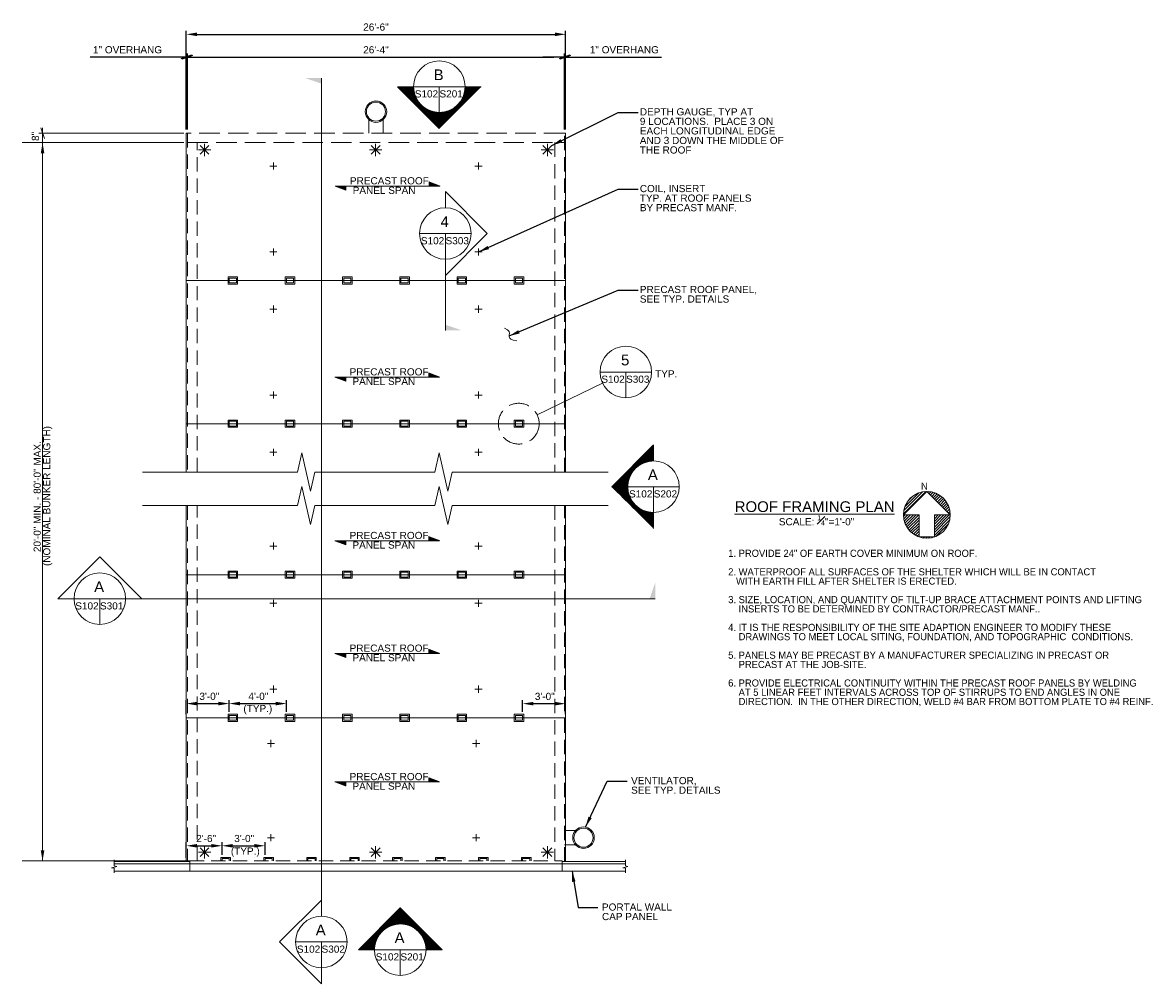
# Model space of a CAD drawing. Header units: inches. Extents: x -216 to 716, y -96 to 710.
import ezdxf
from ezdxf.enums import TextEntityAlignment as Align

# ---------------------------------------------------------------- set-up
doc = ezdxf.new("R2010")
doc.units = ezdxf.units.IN
doc.header["$LTSCALE"] = 48
doc.header["$MEASUREMENT"] = 0
doc.linetypes.add('DGN Style 3', pattern=[0.501567, 0.358262, -0.143305])
doc.linetypes.add('HIDDEN', pattern=[0.375, 0.25, -0.125])
for name, color, linetype, lineweight in [('G-ANNO-DIM', 1, 'Continuous', 0), ('G-ANNO-TEXT', 7, 'Continuous', 0), ('S-DECK-ROOF', 54, 'Continuous', 13), ('S-WALL-NONL', 58, 'Continuous', 0)]:
    doc.layers.add(name, color=color, linetype=linetype, lineweight=lineweight)
doc.styles.add("_1 4 1'-0", font='arial.ttf', dxfattribs={"height": 6})
doc.styles.add('Style-WORKING', font='WORKING.shx')
doc.dimstyles.new("1 4 1'-0", dxfattribs={"dimtxt": 6, "dimasz": 9, "dimexe": 3, "dimexo": 3, "dimgap": 3, "dimtad": 1, "dimdec": 0, "dimzin": 11, "dimdsep": 46, "dimlunit": 3, "dimtxsty": "_1 4 1'-0", "dimcen": 0.09, "dimadec": 4, "dimazin": 3, "dimtfac": 1, "dimtdec": 0, "dimtofl": 0, "dimtmove": 0, "dimatfit": 3, "dimfxl": 1, "dimfrac": 2, "dimtzin": 11, "dimarcsym": 0})

# ---------------------------------------------------------------- blocks, each defined once
blk = doc.blocks.new('*U1')
at = {"color": 0, "linetype": 'ByBlock', "lineweight": -2}
for p, q in [((141.8326, 118.1174), (141.9729, 118.2577)), ((141.8349, 118.1371), (141.9532, 118.2554)), ((141.8414, 118.161), (141.9293, 118.2489)), ((141.8623, 118.1993), (141.891, 118.228)), ((141.9853, 118.2527), (141.9901, 118.2575)), ((141.994, 118.244), (142.0057, 118.2556)), ((142.0027, 118.2353), (142.0198, 118.2524)), ((142.0114, 118.2266), (142.0329, 118.2481)), ((142.0201, 118.2179), (142.045, 118.2428)), ((142.0288, 118.2092), (142.0563, 118.2367)), ((142.0375, 118.2005), (142.0668, 118.2297)), ((142.0462, 118.1918), (142.0765, 118.2221)), ((142.0549, 118.1831), (142.0854, 118.2136)), ((142.0636, 118.1744), (142.0937, 118.2045)), ((142.0723, 118.1657), (142.1012, 118.1946)), ((142.081, 118.157), (142.108, 118.184)), ((142.0897, 118.1483), (142.1139, 118.1725)), ((142.0984, 118.1396), (142.119, 118.1602)), ((142.1071, 118.1309), (142.1231, 118.1469)), ((141.8328, 118.1002), (141.8429, 118.1102)), ((141.8347, 118.0846), (141.8603, 118.1102)), ((141.8379, 118.0705), (141.8777, 118.1102)), ((141.8422, 118.0574), (141.8951, 118.1102)), ((141.8475, 118.0453), (141.9125, 118.1102)), ((141.8536, 118.034), (141.9299, 118.1102)), ((141.8606, 118.0235), (141.9309, 118.0938)), ((141.8682, 118.0138), (141.9309, 118.0764)), ((142.0293, 118.1053), (142.0342, 118.1102)), ((142.0293, 118.0879), (142.0516, 118.1102)), ((142.0293, 118.0705), (142.069, 118.1102)), ((142.0293, 118.0531), (142.0864, 118.1102)), ((142.0293, 118.0357), (142.1038, 118.1102)), ((142.0293, 118.0183), (142.1212, 118.1102)), ((142.0293, 118.0009), (142.1273, 118.0989)), ((142.0293, 117.9835), (142.1242, 118.0784)), ((142.1158, 118.1222), (142.126, 118.1324)), ((142.1245, 118.1135), (142.1276, 118.1166)), ((141.8767, 118.0049), (141.9309, 118.059)), ((141.8858, 117.9966), (141.9309, 118.0416)), ((141.8957, 117.9891), (141.9309, 118.0242)), ((141.9063, 117.9823), (141.9309, 118.0068)), ((142.0374, 117.9742), (142.1161, 118.0529)), ((141.9178, 117.9764), (141.9309, 117.9894)), ((141.9301, 117.9713), (141.9309, 117.972)), ((141.9434, 117.9672), (141.9473, 117.971)), ((141.9579, 117.9643), (141.9647, 117.971)), ((141.9737, 117.9627), (141.982, 117.971)), ((141.9914, 117.963), (141.9994, 117.971)), ((142.0119, 117.9661), (142.0168, 117.971))]:
    blk.add_line(p, q, dxfattribs=at)
blk = doc.blocks.new('_Oblique_0.3')
at = {"color": 0, "linetype": 'ByBlock', "lineweight": -2}
for p, q in [((0, 0), (-1, 0)), ((0.5, 0.17), (-0.5, -0.17))]:
    blk.add_line(p, q, dxfattribs=at)
blk = doc.blocks.new('*D4')
at = {"layer": 'Defpoints', "color": 0, "lineweight": 0, "transparency": 16777216}
for p in [(238.6, 680.61), (-77.4, 616.86), (238.6, 616.86)]:
    blk.add_point(p, dxfattribs=at)
at = {"layer": 'G-ANNO-DIM', "color": 0, "lineweight": -2, "transparency": 16777216}
for p, q in [((-77.4, 619.86), (-77.4, 683.61)), ((-68.4, 680.61), (229.6, 680.61)), ((238.6, 619.86), (238.6, 683.61))]:
    blk.add_line(p, q, dxfattribs=at)
at = {"layer": 'G-ANNO-DIM', "color": 0, "lineweight": -2, "transparency": 16777216, "xscale": 9, "yscale": 9, "zscale": 9, "rotation": 180}
blk.add_blockref('_Oblique_0.3', (-77.4, 680.61), dxfattribs=at)
at = {"layer": 'G-ANNO-DIM', "color": 0, "lineweight": -2, "transparency": 16777216, "xscale": 9, "yscale": 9, "zscale": 9}
blk.add_blockref('_Oblique_0.3', (238.6, 680.61), dxfattribs=at)
at = {"layer": 'G-ANNO-DIM', "color": 0, "transparency": 16777216, "insert": (80.6, 686.67), "char_height": 6, "attachment_point": 5, "style": "_1 4 1'-0"}
blk.add_mtext('26\'-4"', dxfattribs=at)
blk = doc.blocks.new('*D6')
at = {"layer": 'Defpoints', "color": 0, "lineweight": 0, "transparency": 16777216}
for p in [(-78.4, 680.61), (-78.4, 616.86), (-77.4, 616.86)]:
    blk.add_point(p, dxfattribs=at)
at = {"layer": 'G-ANNO-DIM', "color": 0, "lineweight": -2, "transparency": 16777216}
for p, q in [((-87.4, 680.61), (-158.9, 680.61)), ((-78.4, 619.86), (-78.4, 683.61)), ((-77.4, 619.86), (-77.4, 683.61)), ((-68.4, 680.61), (-59.4, 680.61))]:
    blk.add_line(p, q, dxfattribs=at)
at = {"layer": 'G-ANNO-DIM', "color": 0, "lineweight": -2, "transparency": 16777216, "xscale": 9, "yscale": 9, "zscale": 9}
blk.add_blockref('_Oblique_0.3', (-78.4, 680.61), dxfattribs=at)
at = {"layer": 'G-ANNO-DIM', "color": 0, "lineweight": -2, "transparency": 16777216, "xscale": 9, "yscale": 9, "zscale": 9, "rotation": 180}
blk.add_blockref('_Oblique_0.3', (-77.4, 680.61), dxfattribs=at)
at = {"layer": 'G-ANNO-DIM', "color": 0, "transparency": 16777216, "insert": (-127.65, 686.71), "char_height": 6, "attachment_point": 5, "style": "_1 4 1'-0"}
blk.add_mtext('1" OVERHANG', dxfattribs=at)
blk = doc.blocks.new('*D8')
at = {"layer": 'Defpoints', "color": 0, "lineweight": 0, "transparency": 16777216}
for p in [(239.6, 680.61), (238.6, 616.86), (239.6, 616.86)]:
    blk.add_point(p, dxfattribs=at)
at = {"layer": 'G-ANNO-DIM', "color": 0, "lineweight": -2, "transparency": 16777216}
for p, q in [((229.6, 680.61), (220.6, 680.61)), ((238.6, 619.86), (238.6, 683.61)), ((239.6, 619.86), (239.6, 683.61)), ((248.6, 680.61), (320.1, 680.61))]:
    blk.add_line(p, q, dxfattribs=at)
at = {"layer": 'G-ANNO-DIM', "color": 0, "lineweight": -2, "transparency": 16777216, "xscale": 9, "yscale": 9, "zscale": 9}
blk.add_blockref('_Oblique_0.3', (238.6, 680.61), dxfattribs=at)
at = {"layer": 'G-ANNO-DIM', "color": 0, "lineweight": -2, "transparency": 16777216, "xscale": 9, "yscale": 9, "zscale": 9, "rotation": 180}
blk.add_blockref('_Oblique_0.3', (239.6, 680.61), dxfattribs=at)
at = {"layer": 'G-ANNO-DIM', "color": 0, "transparency": 16777216, "insert": (288.85, 686.71), "char_height": 6, "attachment_point": 5, "style": "_1 4 1'-0"}
blk.add_mtext('1" OVERHANG', dxfattribs=at)
blk = doc.blocks.new('*D10')
at = {"layer": 'Defpoints', "color": 0, "lineweight": 0, "transparency": 16777216}
for p in [(239.6, 699.66), (-78.4, 616.86), (239.6, 616.86)]:
    blk.add_point(p, dxfattribs=at)
at = {"layer": 'G-ANNO-DIM', "color": 0, "lineweight": -2, "transparency": 16777216}
for p, q in [((-78.4, 619.86), (-78.4, 702.66)), ((-69.4, 699.66), (230.6, 699.66)), ((239.6, 619.86), (239.6, 702.66))]:
    blk.add_line(p, q, dxfattribs=at)
at = {"layer": 'G-ANNO-DIM', "color": 0, "lineweight": 0, "transparency": 16777216}
for points in [[(-69.4, 701.16), (-69.4, 698.16), (-78.4, 699.66)], [(230.6, 701.16), (230.6, 698.16), (239.6, 699.66)]]:
    blk.add_solid(points, dxfattribs=at)
at = {"layer": 'G-ANNO-DIM', "color": 0, "transparency": 16777216, "insert": (80.6, 705.73), "char_height": 6, "attachment_point": 5, "style": "_1 4 1'-0"}
blk.add_mtext('26\'-6"', dxfattribs=at)
blk = doc.blocks.new('*D14')
at = {"layer": 'Defpoints', "color": 0, "lineweight": 0, "transparency": 16777216}
for p in [(-42.4, 138.54), (-78.4, 126.62), (-42.4, 128.62)]:
    blk.add_point(p, dxfattribs=at)
at = {"layer": 'G-ANNO-DIM', "color": 0, "lineweight": -2, "transparency": 16777216}
for p, q in [((-78.4, 129.62), (-78.4, 141.54)), ((-42.4, 131.62), (-42.4, 141.54)), ((-69.4, 138.54), (-51.4, 138.54))]:
    blk.add_line(p, q, dxfattribs=at)
at = {"layer": 'G-ANNO-DIM', "color": 0, "lineweight": 0, "transparency": 16777216}
for points in [[(-69.4, 140.04), (-69.4, 137.04), (-78.4, 138.54)], [(-51.4, 140.04), (-51.4, 137.04), (-42.4, 138.54)]]:
    blk.add_solid(points, dxfattribs=at)
at = {"layer": 'G-ANNO-DIM', "color": 0, "transparency": 16777216, "insert": (-59.08, 144.6), "char_height": 6, "attachment_point": 5, "style": "_1 4 1'-0"}
blk.add_mtext('3\'-0"', dxfattribs=at)
blk = doc.blocks.new('*D13')
at = {"layer": 'Defpoints', "color": 0, "lineweight": 0, "transparency": 16777216}
for p in [(5.6, 138.54), (-42.4, 128.62), (5.6, 128.62)]:
    blk.add_point(p, dxfattribs=at)
at = {"layer": 'G-ANNO-DIM', "color": 0, "lineweight": -2, "transparency": 16777216}
for p, q in [((-42.4, 131.62), (-42.4, 141.54)), ((5.6, 131.62), (5.6, 141.54)), ((-33.4, 138.54), (-3.4, 138.54))]:
    blk.add_line(p, q, dxfattribs=at)
at = {"layer": 'G-ANNO-DIM', "color": 0, "lineweight": 0, "transparency": 16777216}
for points in [[(-33.4, 140.04), (-33.4, 137.04), (-42.4, 138.54)], [(-3.4, 140.04), (-3.4, 137.04), (5.6, 138.54)]]:
    blk.add_solid(points, dxfattribs=at)
at = {"layer": 'G-ANNO-DIM', "color": 0, "transparency": 16777216, "insert": (-17.98, 144.6), "char_height": 6, "attachment_point": 5, "style": "_1 4 1'-0"}
blk.add_mtext('4\'-0"', dxfattribs=at)
blk = doc.blocks.new('*D16')
at = {"layer": 'Defpoints', "color": 0, "lineweight": 0, "transparency": 16777216}
for p in [(239.6, 138.49), (203.6, 128.62), (239.6, 126.62)]:
    blk.add_point(p, dxfattribs=at)
at = {"layer": 'G-ANNO-DIM', "color": 0, "lineweight": -2, "transparency": 16777216}
for p, q in [((203.6, 131.62), (203.6, 141.49)), ((239.6, 129.62), (239.6, 141.49)), ((212.6, 138.49), (230.6, 138.49))]:
    blk.add_line(p, q, dxfattribs=at)
at = {"layer": 'G-ANNO-DIM', "color": 0, "lineweight": 0, "transparency": 16777216}
for points in [[(212.6, 139.99), (212.6, 136.99), (203.6, 138.49)], [(230.6, 139.99), (230.6, 136.99), (239.6, 138.49)]]:
    blk.add_solid(points, dxfattribs=at)
at = {"layer": 'G-ANNO-DIM', "color": 0, "transparency": 16777216, "insert": (222.14, 144.55), "char_height": 6, "attachment_point": 5, "style": "_1 4 1'-0"}
blk.add_mtext('3\'-0"', dxfattribs=at)
blk = doc.blocks.new('*D20')
at = {"layer": 'Defpoints', "color": 0, "lineweight": 0, "transparency": 16777216}
for p in [(-48.4, 19.33), (-78.4, 6.12), (-48.4, 8.62)]:
    blk.add_point(p, dxfattribs=at)
at = {"layer": 'G-ANNO-DIM', "color": 0, "lineweight": -2, "transparency": 16777216}
for p, q in [((-78.4, 9.12), (-78.4, 22.33)), ((-69.4, 19.33), (-57.4, 19.33)), ((-48.4, 11.62), (-48.4, 22.33))]:
    blk.add_line(p, q, dxfattribs=at)
at = {"layer": 'G-ANNO-DIM', "color": 0, "lineweight": 0, "transparency": 16777216}
for points in [[(-69.4, 20.83), (-69.4, 17.83), (-78.4, 19.33)], [(-57.4, 20.83), (-57.4, 17.83), (-48.4, 19.33)]]:
    blk.add_solid(points, dxfattribs=at)
at = {"layer": 'G-ANNO-DIM', "color": 0, "transparency": 16777216, "insert": (-61.75, 25.4), "char_height": 6, "attachment_point": 5, "style": "_1 4 1'-0"}
blk.add_mtext('2\'-6"', dxfattribs=at)
blk = doc.blocks.new('*D19')
at = {"layer": 'Defpoints', "color": 0, "lineweight": 0, "transparency": 16777216}
for p in [(-12.4, 19.33), (-48.4, 8.62), (-12.4, 8.62)]:
    blk.add_point(p, dxfattribs=at)
at = {"layer": 'G-ANNO-DIM', "color": 0, "lineweight": -2, "transparency": 16777216}
for p, q in [((-48.4, 11.62), (-48.4, 22.33)), ((-39.4, 19.33), (-21.4, 19.33)), ((-12.4, 11.62), (-12.4, 22.33))]:
    blk.add_line(p, q, dxfattribs=at)
at = {"layer": 'G-ANNO-DIM', "color": 0, "lineweight": 0, "transparency": 16777216}
for points in [[(-39.4, 20.83), (-39.4, 17.83), (-48.4, 19.33)], [(-21.4, 20.83), (-21.4, 17.83), (-12.4, 19.33)]]:
    blk.add_solid(points, dxfattribs=at)
at = {"layer": 'G-ANNO-DIM', "color": 0, "transparency": 16777216, "insert": (-29.86, 25.4), "char_height": 6, "attachment_point": 5, "style": "_1 4 1'-0"}
blk.add_mtext('3\'-0"', dxfattribs=at)
blk = doc.blocks.new('*U21')
at = {"layer": 'G-ANNO-TEXT'}
for p, q in [((-6.9, 0), (6.9, 0)), ((-4.9, 4.9), (4.9, -4.9)), ((-4.9, -4.9), (4.9, 4.9)), ((0, 6.9), (0, -6.9))]:
    blk.add_line(p, q, dxfattribs=at)

msp = doc.modelspace()

# ---------------------------------------------------------------- hatches: boundary and pattern name
at = {"layer": 'G-ANNO-TEXT', "extrusion": (0, 0, -1)}
h = msp.add_hatch(dxfattribs=at)
h.set_pattern_fill('HATCH', color=256, style=0, pattern_type=2)
h.set_pattern_definition([(225, (-111.225723, 589.70173), (0.027838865, -0.027838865), [])])
h.paths.add_polyline_path([(-112.1, 655.77, -1), (-155.33, 655.77), (-168.78, 655.77), (-133.68, 620.64), (-98.58, 655.77)])
at = {"layer": 'G-ANNO-TEXT'}
h = msp.add_hatch(dxfattribs=at)
h.set_pattern_fill('HATCH', color=256, style=0, pattern_type=2)
h.set_pattern_definition([(225, (41.81556, 572.03824), (0.02783886, -0.02783886), [])])
h.paths.add_polyline_path([(46.48, 572.5), (55.48, 569.08), (55.48, 572.5)])
h = msp.add_hatch(dxfattribs=at)
h.set_pattern_fill('HATCH', color=256, style=0, pattern_type=2)
h.set_pattern_definition([(45, (129.831252, 569.546365), (-0.02783886, 0.02783886), [])])
h.paths.add_polyline_path([(134.16, 572.5), (125.16, 575.92), (125.16, 572.5)])
h = msp.add_hatch(dxfattribs=at)
h.set_pattern_fill('HATCH', color=256, style=0, pattern_type=2)
h.set_pattern_definition([(225, (41.588708, 411.84836), (0.02783886, -0.02783886), [])])
h.paths.add_polyline_path([(46.26, 412.31), (55.26, 408.89), (55.26, 412.31)])
h = msp.add_hatch(dxfattribs=at)
h.set_pattern_fill('HATCH', color=256, style=0, pattern_type=2)
h.set_pattern_definition([(45, (129.604402, 409.356483), (-0.02783886, 0.02783886), [])])
h.paths.add_polyline_path([(133.94, 412.31), (124.94, 415.73), (124.94, 412.31)])
at = {"layer": 'G-ANNO-TEXT', "extrusion": (0, 0, -1)}
h = msp.add_hatch(dxfattribs=at)
h.set_pattern_fill('HATCH', color=256, style=0, pattern_type=2)
h.set_pattern_definition([(315, (-247.256887, 272.68093), (0.027838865, 0.027838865), [])])
h.paths.add_polyline_path([(-313.32, 342, -1), (-313.32, 298.77), (-313.32, 285.32), (-278.19, 320.42), (-313.32, 355.52)])
at = {"layer": 'G-ANNO-TEXT'}
h = msp.add_hatch(dxfattribs=at)
h.set_pattern_fill('HATCH', color=256, style=0, pattern_type=2)
h.set_pattern_definition([(225, (41.588708, 274.674422), (0.02783886, -0.02783886), [])])
h.paths.add_polyline_path([(46.26, 275.14), (55.26, 271.72), (55.26, 275.14)])
h = msp.add_hatch(dxfattribs=at)
h.set_pattern_fill('HATCH', color=256, style=0, pattern_type=2)
h.set_pattern_definition([(45, (129.604402, 272.182546), (-0.02783886, 0.02783886), [])])
h.paths.add_polyline_path([(133.94, 275.14), (124.94, 278.56), (124.94, 275.14)])
h = msp.add_hatch(dxfattribs=at)
h.set_pattern_fill('HATCH', color=256, style=0, pattern_type=2)
h.set_pattern_definition([(225, (41.588708, 180.19706), (0.02783886, -0.02783886), [])])
h.paths.add_polyline_path([(46.26, 180.66), (55.26, 177.24), (55.26, 180.66)])
h = msp.add_hatch(dxfattribs=at)
h.set_pattern_fill('HATCH', color=256, style=0, pattern_type=2)
h.set_pattern_definition([(45, (129.604402, 177.705184), (-0.02783886, 0.02783886), [])])
h.paths.add_polyline_path([(133.94, 180.66), (124.94, 184.08), (124.94, 180.66)])
h = msp.add_hatch(dxfattribs=at)
h.set_pattern_fill('HATCH', color=256, style=0, pattern_type=2)
h.set_pattern_definition([(45, (129.604402, 69.991838), (-0.02783886, 0.02783886), [])])
h.paths.add_polyline_path([(133.94, 72.95), (124.94, 76.37), (124.94, 72.95)])
h = msp.add_hatch(dxfattribs=at)
h.set_pattern_fill('HATCH', color=256, style=0, pattern_type=2)
h.set_pattern_definition([(225, (41.588708, 72.483753), (0.02783886, -0.02783886), [])])
h.paths.add_polyline_path([(46.26, 72.95), (55.26, 69.53), (55.26, 72.95)])
h = msp.add_hatch(dxfattribs=at)
h.set_pattern_fill('HATCH', color=256, style=0, pattern_type=2)
h.set_pattern_definition([(45, (78.481983, -36.850312), (-0.027838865, 0.027838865), [])])
h.paths.add_polyline_path([(79.36, -67.79, -1), (122.59, -67.79), (136.04, -67.79), (100.94, -32.66), (65.84, -67.79)])

# ---------------------------------------------------------------- linework, layer by layer
at = {"layer": 'G-ANNO-DIM'}
for p, q in [((-91.4, 680.61, 0), (-137.86, 680.61, 0)), ((-80.4, 616.86, 0), (-201.88, 616.86, 0)), ((-197.38, 612.36, 0), (-200.38, 621.36, 0)), ((-198.88, 621.17, 0), (-198.88, 608.86, 0)), ((-215.93, 608.86, 0), (-84.52, 608.86, 0)), ((-80.4, 608.86, 0), (-201.88, 608.86, 0)), ((-198.88, 6.62, 0), (-198.88, 608.86, 0)), ((-198.88, 596.86, 0), (-198.88, 608.86, 0)), ((-215.93, 6.62, 0), (-75.4, 6.62, 0))]:
    msp.add_line(p, q, dxfattribs=at)
at = {"layer": 'G-ANNO-DIM', "extrusion": (0, 0, -1)}
msp.add_solid([(200.38, 599.86, 0), (198.88, 608.86, 0), (197.38, 599.86, 0)], dxfattribs=at)
msp.add_solid([(200.38, 599.86, 0), (198.88, 608.86, 0), (197.38, 599.86, 0)], dxfattribs=at)
at = {"layer": 'G-ANNO-DIM'}
msp.add_solid([(-197.38, 15.62, 0), (-198.88, 6.62, 0), (-200.38, 15.62, 0)], dxfattribs=at)
at = {"layer": 'G-ANNO-TEXT', "color": 7, "linetype": 'Continuous', "lineweight": 0}
for p, q in [((34.88, -39.68, 0), (34.88, 663.05, 0)), ((138.82, 532.66, 0), (138.82, 451.48, 0)), ((542.44, 316.44, 0), (522.77, 296.78, 0)), ((562.11, 296.78, 0), (542.44, 316.44, 0)), ((522.77, 296.78, 0), (535.88, 296.78, 0)), ((535.88, 296.78, 0), (535.88, 278.23, 0)), ((548.99, 296.78, 0), (548.99, 278.23, 0)), ((548.99, 296.78, 0), (562.11, 296.78, 0)), ((535.88, 278.23, 0), (548.99, 278.23, 0)), ((-172.51, 226.49, 0), (314.8, 226.49, 0))]:
    msp.add_line(p, q, dxfattribs=at)
at = {"layer": 'G-ANNO-TEXT'}
for p, q in [((112.1, 655.77, 0), (98.58, 655.77, 0)), ((112.1, 655.77, 0), (155.33, 655.77, 0)), ((133.71, 634.15, 0), (133.71, 655.77, 0)), ((155.26, 655.77, 0), (168.78, 655.77, 0)), ((74.6, 628.15, 0), (74.6, 616.86, 0)), ((86.6, 628.15, 0), (86.6, 616.86, 0)), ((-78.4, 332.66, 0), (-78.4, 616.86, 0)), ((-78.4, 616.86, 0), (-77.4, 616.86, 0)), ((239.6, 616.86, 0), (238.6, 616.86, 0)), ((239.6, 616.86, 0), (239.6, 332.66, 0)), ((-2.4, 589.23, 0), (-8.4, 589.23, 0)), ((-5.4, 592.23, 0), (-5.4, 586.23, 0)), ((163.6, 589.23, 0), (169.6, 589.23, 0)), ((166.6, 592.23, 0), (166.6, 586.23, 0)), ((134.16, 572.5, 0), (55.48, 572.5, 0)), ((117.2, 532.66, 0), (160.43, 532.66, 0)), ((-2.4, 517.23, 0), (-8.4, 517.23, 0)), ((-5.4, 520.23, 0), (-5.4, 514.23, 0)), ((163.6, 517.23, 0), (169.6, 517.23, 0)), ((166.6, 520.23, 0), (166.6, 514.23, 0)), ((-2.4, 469.23, 0), (-8.4, 469.23, 0)), ((-5.4, 472.23, 0), (-5.4, 466.23, 0)), ((163.6, 469.23, 0), (169.6, 469.23, 0)), ((166.6, 472.23, 0), (166.6, 466.23, 0)), ((133.94, 412.31, 0), (55.26, 412.31, 0)), ((268.51, 416.55, 0), (311.74, 416.55, 0)), ((290.12, 416.55, 0), (290.12, 394.94, 0)), ((215.71, 380.67, 0), (270.65, 407.16, 0)), ((-2.4, 397.23, 0), (-8.4, 397.23, 0)), ((-5.4, 400.23, 0), (-5.4, 394.23, 0)), ((163.6, 397.23, 0), (169.6, 397.23, 0)), ((166.6, 400.23, 0), (166.6, 394.23, 0)), ((-2.4, 349.23, 0), (-8.4, 349.23, 0)), ((-5.4, 352.23, 0), (-5.4, 346.23, 0)), ((163.6, 349.23, 0), (169.6, 349.23, 0)), ((166.6, 352.23, 0), (166.6, 346.23, 0)), ((291.71, 320.39, 0), (278.19, 320.39, 0)), ((291.71, 320.39, 0), (334.94, 320.39, 0)), ((313.32, 298.77, 0), (313.32, 320.39, 0)), ((-2.4, 270.62, 0), (-8.4, 270.62, 0)), ((-5.4, 273.62, 0), (-5.4, 267.62, 0)), ((133.94, 275.14, 0), (55.26, 275.14, 0)), ((163.6, 270.62, 0), (169.6, 270.62, 0)), ((166.6, 273.62, 0), (166.6, 267.62, 0)), ((-150.9, 204.87, 0), (-150.9, 226.49, 0)), ((-5.4, 225.62, 0), (-5.4, 219.62, 0)), ((166.6, 225.62, 0), (166.6, 219.62, 0)), ((-2.4, 222.62, 0), (-8.4, 222.62, 0)), ((163.6, 222.62, 0), (169.6, 222.62, 0)), ((133.94, 180.66, 0), (55.26, 180.66, 0)), ((-2.4, 150.62, 0), (-8.4, 150.62, 0)), ((-5.4, 153.62, 0), (-5.4, 147.62, 0)), ((163.6, 150.62, 0), (169.6, 150.62, 0)), ((166.6, 153.62, 0), (166.6, 147.62, 0)), ((-4.4, 105.12, 0), (-10.4, 105.12, 0)), ((-7.4, 108.12, 0), (-7.4, 102.12, 0)), ((161.6, 105.12, 0), (167.6, 105.12, 0)), ((164.6, 108.12, 0), (164.6, 102.12, 0)), ((133.94, 72.95, 0), (55.26, 72.95, 0)), ((-7.4, 29.12, 0), (-7.4, 23.12, 0)), ((164.6, 29.12, 0), (164.6, 23.12, 0)), ((238.6, 32.12, 0), (247.89, 32.12, 0)), ((-4.4, 26.12, 0), (-10.4, 26.12, 0)), ((161.6, 26.12, 0), (167.6, 26.12, 0)), ((238.6, 20.12, 0), (247.89, 20.12, 0)), ((-0.25, -61.26, 0), (34.88, -26.17, 0)), ((65.84, -67.79, 0), (100.94, -32.66, 0)), ((136.04, -67.79, 0), (100.94, -32.66, 0)), ((34.88, -96.36, 0), (-0.25, -61.26, 0)), ((13.26, -61.3, 0), (56.49, -61.3, 0)), ((34.88, -61.3, 0), (34.88, -82.91, 0)), ((34.88, -69.86), (34.88, -83.31)), ((79.36, -67.79, 0), (65.84, -67.79, 0)), ((79.36, -67.79, 0), (122.59, -67.79, 0)), ((100.97, -89.4, 0), (100.97, -67.79, 0)), ((122.52, -67.79, 0), (136.04, -67.79, 0)), ((34.88, -82.91, 0), (34.88, -96.36, 0))]:
    msp.add_line(p, q, dxfattribs=at)
at = {"layer": 'G-ANNO-TEXT', "linetype": 'DGN Style 3'}
for p, q in [((238.6, 616.86, 0), (-77.4, 616.86, 0)), ((-77.4, 608.86, 0), (238.6, 608.86, 0)), ((-75.4, 6.62), (-75.4, -1.88)), ((236.6, 6.62), (236.6, -1.88)), ((-75.4, -1.88), (236.6, -1.88))]:
    msp.add_line(p, q, dxfattribs=at)
at = {"layer": 'G-ANNO-TEXT', "linetype": 'HIDDEN'}
for p, q in [((-77.4, 616.86, 0), (-77.4, 332.66, 0)), ((238.6, 332.66, 0), (238.6, 616.86, 0)), ((-69.4, 332.66, 0), (-69.4, 608.86, 0)), ((230.6, 608.86, 0), (230.6, 332.66, 0)), ((-69.4, 6.62, 0), (-69.4, 304.65, 0)), ((230.6, 304.65, 0), (230.6, 6.62, 0)), ((-75.4, 6.62), (236.6, 6.62))]:
    msp.add_line(p, q, dxfattribs=at)
at = {"layer": 'G-ANNO-TEXT', "elevation": 0, "flags": 128}
for points in [[(55.48, 572.5), (55.48, 569.08), (46.48, 572.5)], [(125.16, 572.5), (125.16, 575.92), (134.16, 572.5)], [(55.26, 412.31), (55.26, 408.89), (46.26, 412.31)], [(124.94, 412.31), (124.94, 415.73), (133.94, 412.31)], [(-115.11, 332.66), (-5.55, 332.66), (14.9, 332.66), (18.53, 348.65), (25.8, 316.66), (29.44, 332.66), (102.2, 332.66)], [(102.2, 332.66), (109.47, 332.66), (129.92, 332.66), (133.56, 348.65), (140.83, 316.66), (144.46, 332.66), (275.18, 332.66)], [(-115.11, 304.65), (-5.55, 304.65), (14.9, 304.65), (18.53, 320.65), (25.8, 288.65), (29.44, 304.65), (102.2, 304.65)], [(102.2, 304.65), (109.47, 304.65), (129.92, 304.65), (133.56, 320.65), (140.83, 288.65), (144.46, 304.65), (275.18, 304.65)], [(-78.4, 304.65), (-78.4, 6.12)], [(239.6, 6.12), (239.6, 304.65)], [(55.26, 275.14), (55.26, 271.72), (46.26, 275.14)], [(124.94, 275.14), (124.94, 278.56), (133.94, 275.14)], [(-172.51, 226.49), (-185.96, 226.49), (-150.86, 261.62), (-115.77, 226.49), (-129.28, 226.49)], [(55.26, 180.66), (55.26, 177.24), (46.26, 180.66)], [(124.94, 180.66), (124.94, 184.08), (133.94, 180.66)], [(124.94, 72.95), (124.94, 76.37), (133.94, 72.95)], [(55.26, 72.95), (55.26, 69.53), (46.26, 72.95)], [(-41.4, 6.62), (-41.4, 9.62), (-49.4, 9.62), (-49.4, 6.62)], [(-5.4, 6.62), (-5.4, 9.62), (-13.4, 9.62), (-13.4, 6.62)], [(30.6, 6.62), (30.6, 9.62), (22.6, 9.62), (22.6, 6.62)], [(66.6, 6.62), (66.6, 9.62), (58.6, 9.62), (58.6, 6.62)], [(102.6, 6.62), (102.6, 9.62), (94.6, 9.62), (94.6, 6.62)], [(138.6, 6.62), (138.6, 9.62), (130.6, 9.62), (130.6, 6.62)], [(174.6, 6.62), (174.6, 9.62), (166.6, 9.62), (166.6, 6.62)], [(210.6, 6.62), (210.6, 9.62), (202.6, 9.62), (202.6, 6.62)], [(-42.4, 6.62), (-42.4, 8.62), (-48.4, 8.62), (-48.4, 6.62)], [(-6.4, 6.62), (-6.4, 8.62), (-12.4, 8.62), (-12.4, 6.62)], [(29.6, 6.62), (29.6, 8.62), (23.6, 8.62), (23.6, 6.62)], [(65.6, 6.62), (65.6, 8.62), (59.6, 8.62), (59.6, 6.62)], [(101.6, 6.62), (101.6, 8.62), (95.6, 8.62), (95.6, 6.62)], [(137.6, 6.62), (137.6, 8.62), (131.6, 8.62), (131.6, 6.62)], [(173.6, 6.62), (173.6, 8.62), (167.6, 8.62), (167.6, 6.62)], [(209.6, 6.62), (209.6, 8.62), (203.6, 8.62), (203.6, 6.62)]]:
    msp.add_lwpolyline(points, dxfattribs=at)
msp.add_lwpolyline([(138.82, 554.28), (138.82, 567.79), (173.95, 532.69), (138.82, 497.6), (138.82, 511.05, 1), (138.82, 554.28)], format="xyb", dxfattribs=at)
at = {"layer": 'G-ANNO-TEXT', "linetype": 'HIDDEN', "elevation": 0, "flags": 128}
for points in [[(-77.4, 304.65), (-77.4, 6.12)], [(238.6, 6.12), (238.6, 304.65)]]:
    msp.add_lwpolyline(points, dxfattribs=at)
at = {"layer": 'G-ANNO-TEXT', "flags": 128}
for points in [[(-138.93, 7.68), (-138.93, 5.25), (-138.93, 2.45), (-136.74, 1.96), (-141.12, 0.96), (-138.93, 0.46), (-138.93, -3.33)], [(289.7, 7.44), (289.7, 5.25), (289.7, 2.45), (291.89, 1.96), (287.51, 0.96), (289.7, 0.46), (289.7, -3.33)]]:
    msp.add_lwpolyline(points, dxfattribs=at)
at = {"layer": 'G-ANNO-TEXT'}
for centre, radius in [((133.71, 655.77, 0), 21.61), ((80.6, 634.86, 0), 9), ((80.6, 634.86, 0), 8), ((138.82, 532.66, 0), 21.61), ((313.32, 320.39, 0), 21.61), ((-150.9, 226.49, 0), 21.61), ((254.6, 26.12, 0), 9), ((254.6, 26.12, 0), 8), ((100.97, -67.79, 0), 21.61)]:
    msp.add_circle(centre, radius, dxfattribs=at)
at = {"layer": 'G-ANNO-TEXT', "extrusion": (0, 0, -1)}
for centre in [(-290.12, 416.55, 0), (-34.88, -61.3, 0)]:
    msp.add_circle(centre, 21.61, dxfattribs=at)
at = {"layer": 'G-ANNO-TEXT', "linetype": 'DGN Style 3'}
msp.add_circle((200.32, 373.24, 0), 17.09, dxfattribs=at)
at = {"layer": 'G-ANNO-TEXT', "color": 7, "linetype": 'Continuous', "lineweight": 0}
msp.add_circle((542.44, 296.78, 0), 19.67, dxfattribs=at)
at = {"layer": 'G-ANNO-TEXT'}
msp.add_open_spline([(188.5, 453.18, 0), (192.96, 451.79, 0), (192.16, 446.27, 0), (192.16, 446.27, 0), (193.47, 443.24, 0), (198.68, 442.57, 0)], degree=3, dxfattribs=at)
at = {"layer": 'G-ANNO-TEXT', "color": 7, "linetype": 'Continuous', "lineweight": 13, "extrusion": (0, 0, -1)}
msp.add_solid([(-34.88, 663.05, 0), (-21.33, 663.05, 0), (-34.88, 658.28, 0)], dxfattribs=at)
at = {"layer": 'G-ANNO-TEXT', "color": 7, "linetype": 'Continuous', "lineweight": 13}
for points in [[(138.82, 451.48, 0), (152.37, 451.48, 0), (138.82, 456.25, 0)], [(314.8, 226.49, 0), (314.8, 240.04, 0), (310.03, 226.49, 0)]]:
    msp.add_solid(points, dxfattribs=at)
at = {"layer": 'G-ANNO-TEXT'}
for points in [[(46.48, 572.5, 0), (55.48, 569.08, 0), (55.48, 572.5, 0)], [(134.16, 572.5, 0), (125.16, 575.92, 0), (125.16, 572.5, 0)], [(-43.4, 490.23, 0), (-35.4, 490.23, 0), (-35.4, 496.23, 0), (-43.4, 496.23, 0)], [(-42.4, 495.23, 0), (-36.4, 495.23, 0), (-36.4, 491.23, 0), (-42.4, 491.23, 0)], [(4.6, 490.23, 0), (12.6, 490.23, 0), (12.6, 496.23, 0), (4.6, 496.23, 0)], [(5.6, 495.23, 0), (11.6, 495.23, 0), (11.6, 491.23, 0), (5.6, 491.23, 0)], [(52.6, 490.23, 0), (60.6, 490.23, 0), (60.6, 496.23, 0), (52.6, 496.23, 0)], [(53.6, 495.23, 0), (59.6, 495.23, 0), (59.6, 491.23, 0), (53.6, 491.23, 0)], [(100.6, 490.23, 0), (108.6, 490.23, 0), (108.6, 496.23, 0), (100.6, 496.23, 0)], [(101.6, 495.23, 0), (107.6, 495.23, 0), (107.6, 491.23, 0), (101.6, 491.23, 0)], [(148.6, 490.23, 0), (156.6, 490.23, 0), (156.6, 496.23, 0), (148.6, 496.23, 0)], [(149.6, 495.23, 0), (155.6, 495.23, 0), (155.6, 491.23, 0), (149.6, 491.23, 0)], [(196.6, 490.23, 0), (204.6, 490.23, 0), (204.6, 496.23, 0), (196.6, 496.23, 0)], [(197.6, 495.23, 0), (203.6, 495.23, 0), (203.6, 491.23, 0), (197.6, 491.23, 0)], [(46.26, 412.31, 0), (55.26, 408.89, 0), (55.26, 412.31, 0)], [(133.94, 412.31, 0), (124.94, 415.73, 0), (124.94, 412.31, 0)], [(-43.4, 370.23, 0), (-35.4, 370.23, 0), (-35.4, 376.23, 0), (-43.4, 376.23, 0)], [(-42.4, 375.23, 0), (-36.4, 375.23, 0), (-36.4, 371.23, 0), (-42.4, 371.23, 0)], [(4.6, 370.23, 0), (12.6, 370.23, 0), (12.6, 376.23, 0), (4.6, 376.23, 0)], [(5.6, 375.23, 0), (11.6, 375.23, 0), (11.6, 371.23, 0), (5.6, 371.23, 0)], [(52.6, 370.23, 0), (60.6, 370.23, 0), (60.6, 376.23, 0), (52.6, 376.23, 0)], [(53.6, 375.23, 0), (59.6, 375.23, 0), (59.6, 371.23, 0), (53.6, 371.23, 0)], [(100.6, 370.23, 0), (108.6, 370.23, 0), (108.6, 376.23, 0), (100.6, 376.23, 0)], [(101.6, 375.23, 0), (107.6, 375.23, 0), (107.6, 371.23, 0), (101.6, 371.23, 0)], [(148.6, 370.23, 0), (156.6, 370.23, 0), (156.6, 376.23, 0), (148.6, 376.23, 0)], [(149.6, 375.23, 0), (155.6, 375.23, 0), (155.6, 371.23, 0), (149.6, 371.23, 0)], [(196.6, 370.23, 0), (204.6, 370.23, 0), (204.6, 376.23, 0), (196.6, 376.23, 0)], [(197.6, 375.23, 0), (203.6, 375.23, 0), (203.6, 371.23, 0), (197.6, 371.23, 0)], [(46.26, 275.14, 0), (55.26, 271.72, 0), (55.26, 275.14, 0)], [(133.94, 275.14, 0), (124.94, 278.56, 0), (124.94, 275.14, 0)], [(-43.4, 243.62, 0), (-35.4, 243.62, 0), (-35.4, 249.62, 0), (-43.4, 249.62, 0)], [(-42.4, 248.62, 0), (-36.4, 248.62, 0), (-36.4, 244.62, 0), (-42.4, 244.62, 0)], [(4.6, 243.62, 0), (12.6, 243.62, 0), (12.6, 249.62, 0), (4.6, 249.62, 0)], [(5.6, 248.62, 0), (11.6, 248.62, 0), (11.6, 244.62, 0), (5.6, 244.62, 0)], [(52.6, 243.62, 0), (60.6, 243.62, 0), (60.6, 249.62, 0), (52.6, 249.62, 0)], [(53.6, 248.62, 0), (59.6, 248.62, 0), (59.6, 244.62, 0), (53.6, 244.62, 0)], [(100.6, 243.62, 0), (108.6, 243.62, 0), (108.6, 249.62, 0), (100.6, 249.62, 0)], [(101.6, 248.62, 0), (107.6, 248.62, 0), (107.6, 244.62, 0), (101.6, 244.62, 0)], [(148.6, 243.62, 0), (156.6, 243.62, 0), (156.6, 249.62, 0), (148.6, 249.62, 0)], [(149.6, 248.62, 0), (155.6, 248.62, 0), (155.6, 244.62, 0), (149.6, 244.62, 0)], [(196.6, 243.62, 0), (204.6, 243.62, 0), (204.6, 249.62, 0), (196.6, 249.62, 0)], [(197.6, 248.62, 0), (203.6, 248.62, 0), (203.6, 244.62, 0), (197.6, 244.62, 0)], [(46.26, 180.66, 0), (55.26, 177.24, 0), (55.26, 180.66, 0)], [(133.94, 180.66, 0), (124.94, 184.08, 0), (124.94, 180.66, 0)], [(-43.4, 123.62, 0), (-35.4, 123.62, 0), (-35.4, 129.62, 0), (-43.4, 129.62, 0)], [(-42.4, 128.62, 0), (-36.4, 128.62, 0), (-36.4, 124.62, 0), (-42.4, 124.62, 0)], [(4.6, 123.62, 0), (12.6, 123.62, 0), (12.6, 129.62, 0), (4.6, 129.62, 0)], [(5.6, 128.62, 0), (11.6, 128.62, 0), (11.6, 124.62, 0), (5.6, 124.62, 0)], [(52.6, 123.62, 0), (60.6, 123.62, 0), (60.6, 129.62, 0), (52.6, 129.62, 0)], [(53.6, 128.62, 0), (59.6, 128.62, 0), (59.6, 124.62, 0), (53.6, 124.62, 0)], [(100.6, 123.62, 0), (108.6, 123.62, 0), (108.6, 129.62, 0), (100.6, 129.62, 0)], [(101.6, 128.62, 0), (107.6, 128.62, 0), (107.6, 124.62, 0), (101.6, 124.62, 0)], [(148.6, 123.62, 0), (156.6, 123.62, 0), (156.6, 129.62, 0), (148.6, 129.62, 0)], [(149.6, 128.62, 0), (155.6, 128.62, 0), (155.6, 124.62, 0), (149.6, 124.62, 0)], [(196.6, 123.62, 0), (204.6, 123.62, 0), (204.6, 129.62, 0), (196.6, 129.62, 0)], [(197.6, 128.62, 0), (203.6, 128.62, 0), (203.6, 124.62, 0), (197.6, 124.62, 0)], [(133.94, 72.95, 0), (124.94, 76.37, 0), (124.94, 72.95, 0)], [(46.26, 72.95, 0), (55.26, 69.53, 0), (55.26, 72.95, 0)]]:
    msp.add_3dface(points, dxfattribs=at)
at = {"layer": 'S-DECK-ROOF'}
for p, q in [((-78.4, 493.23, 0), (239.6, 493.23, 0)), ((-78.4, 373.23, 0), (239.6, 373.23, 0)), ((-78.4, 246.62, 0), (239.6, 246.62, 0)), ((-78.4, 126.62, 0), (239.6, 126.62, 0))]:
    msp.add_line(p, q, dxfattribs=at)
at = {"layer": 'S-WALL-NONL', "flags": 128}
for points in [[(-138.93, 6.12), (-75.4, 6.12)], [(-138.93, 4.12), (289.7, 4.12)], [(236.6, 6.12), (289.7, 6.12)], [(-138.93, -1.88), (289.7, -1.88)]]:
    msp.add_lwpolyline(points, dxfattribs=at)

# ---------------------------------------------------------------- block references
at = {"layer": 'G-ANNO-TEXT', "extrusion": (0, 0, -1), "xscale": 0.75, "yscale": 0.75, "zscale": 0.75}
for p in [(63.11, 602.79, 0), (63.11, 13.95, 0)]:
    msp.add_blockref('*U21', p, dxfattribs=at)
at = {"layer": 'G-ANNO-TEXT', "xscale": 0.75, "yscale": 0.75, "zscale": 0.75}
for p in [(80.34, 602.79, 0), (224.31, 602.79, 0), (80.34, 13.95, 0), (224.31, 13.95, 0)]:
    msp.add_blockref('*U21', p, dxfattribs=at)
at = {"layer": 'G-ANNO-TEXT', "color": 7, "linetype": 'Continuous', "lineweight": 0, "xscale": 133.21969448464, "yscale": 133.21969448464, "zscale": 133.21969448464}
msp.add_blockref('*U1', (-18372.1, -15437.83, 0), dxfattribs=at)

# ---------------------------------------------------------------- texts
at = {"layer": 'G-ANNO-DIM', "color": 7, "linetype": 'Continuous', "style": "_1 4 1'-0"}
msp.add_text('8"', height=6, rotation=90, dxfattribs=at).set_placement((-204.88, 614.09, 0), align=Align.MIDDLE_CENTER)
at = {"layer": 'G-ANNO-DIM', "color": 7, "linetype": 'Continuous', "char_height": 6, "attachment_point": 1, "line_spacing_factor": 0.8, "style": "_1 4 1'-0"}
for s, insert in [('DEPTH GAUGE, TYP AT \\P9 LOCATIONS.  PLACE 3 ON \\PEACH LONGITUDINAL EDGE\\PAND 3 DOWN THE MIDDLE OF\\PTHE ROOF ', (301.83, 637.72, 0)), ('PRECAST ROOF \\P PANEL SPAN', (58.79, 579.88, 0)), ('COIL, INSERT\\PTYP. AT ROOF PANELS\\PBY PRECAST MANF.', (301.83, 573.36, 0)), ('PRECAST ROOF PANEL,\\PSEE TYP. DETAILS', (301.83, 488.76, 0)), ('PRECAST ROOF \\P PANEL SPAN', (58.57, 419.69, 0)), ('PRECAST ROOF \\P PANEL SPAN', (58.57, 282.52, 0)), ('PRECAST ROOF \\P PANEL SPAN', (58.57, 188.04, 0)), ('(TYP.)', (-30.53, 137.4, 0)), ('PRECAST ROOF \\P PANEL SPAN', (58.57, 80.33, 0)), ('VENTILATOR, \\PSEE TYP. DETAILS', (294.49, 76.97, 0)), ('(TYP.)', (-41.02, 17.9, 0)), ('PORTAL WALL\\PCAP PANEL', (270.08, -29.01))]:
    msp.add_mtext(s, dxfattribs=dict(at, insert=insert))
at = {"layer": 'G-ANNO-DIM', "color": 7, "linetype": 'Continuous', "insert": (-198.51, 253.91, 0), "char_height": 6, "attachment_point": 4, "rotation": 90, "line_spacing_factor": 0.8, "style": "_1 4 1'-0"}
msp.add_mtext('     20\'-0" MIN. - 80\'-0" MAX.\\P(NOMINAL BUNKER LENGTH)', dxfattribs=at)
at = {"layer": 'G-ANNO-TEXT', "color": 7, "linetype": 'Continuous', "lineweight": 0}
for s, insert, char_height, attachment_point, line_spacing_factor, style in [('\\fArial|b0|i0|c00|p39;B', (133.15, 665.75, 0), 9, 5, 0.72, "_1 4 1'-0"), ('\\fArial|b0|i0|c00|p39;S102', (122.95, 646.65, 0), 6, 8, 0.72, "_1 4 1'-0"), ('\\fArial|b0|i0|c00|p39;S201', (143.66, 646.65, 0), 6, 8, 0.72, "_1 4 1'-0"), ('\\fArial|b0|i0|c00|p39;4', (138.25, 542.64, 0), 9, 5, 0.72, "_1 4 1'-0"), ('\\fArial|b0|i0|c00|p39;S102', (128.06, 523.54, 0), 6, 8, 0.72, "_1 4 1'-0"), ('\\fArial|b0|i0|c00|p39;S303', (148.76, 523.54, 0), 6, 8, 0.72, "_1 4 1'-0"), ('\\fArial|b0|i0|c00|p39;5', (289.55, 426.53, 0), 9, 5, 0.72, "_1 4 1'-0"), ('TYP.', (323.94, 412.02, 0), 6, 8, 0.8, "_1 4 1'-0"), ('\\fArial|b0|i0|c00|p39;S102', (279.36, 407.44, 0), 6, 8, 0.72, "_1 4 1'-0"), ('\\fArial|b0|i0|c00|p39;S303', (300.06, 407.44, 0), 6, 8, 0.72, "_1 4 1'-0"), ('\\fArial|b0|i0|c00|p39;A', (312.76, 330.37, 0), 9, 5, 0.72, "_1 4 1'-0"), ('\\fArial|b0|i0|c00|p39;S102', (302.56, 311.27, 0), 6, 8, 0.72, "_1 4 1'-0"), ('\\fArial|b0|i0|c00|p39;S202', (323.27, 311.27, 0), 6, 8, 0.72, "_1 4 1'-0"), ('\\fArial|b0|i0|c00|p39;N', (537.49, 323.7, 0), 5.6692, 1, 0.6, 'Style-WORKING'), ('\\fArial|b0|i0|c00|p39;SCALE: {\\H0.7x;\\A1;\\S1#4;}"=1\'-0"', (449.97, 287.93, 0), 6, 8, 0.72, "_1 4 1'-0"), ('\\fArial|b0|i0|c00|p39;A', (-151.46, 236.47, 0), 9, 5, 0.72, "_1 4 1'-0"), ('\\fArial|b0|i0|c00|p39;S102', (-161.66, 217.37, 0), 6, 8, 0.72, "_1 4 1'-0"), ('\\fArial|b0|i0|c00|p39;S301', (-140.95, 217.37, 0), 6, 8, 0.72, "_1 4 1'-0"), ('\\fArial|b0|i0|c00|p39;A', (34.31, -51.32, 0), 9, 5, 0.72, "_1 4 1'-0"), ('\\fArial|b0|i0|c00|p39;A', (100.4, -57.81, 0), 9, 5, 0.72, "_1 4 1'-0"), ('\\fArial|b0|i0|c00|p39;S102', (24.11, -70.41, 0), 6, 8, 0.72, "_1 4 1'-0"), ('\\fArial|b0|i0|c00|p39;S302', (44.82, -70.41, 0), 6, 8, 0.72, "_1 4 1'-0"), ('\\fArial|b0|i0|c00|p39;S102', (90.21, -76.91, 0), 6, 8, 0.72, "_1 4 1'-0"), ('\\fArial|b0|i0|c00|p39;S201', (110.91, -76.91, 0), 6, 8, 0.72, "_1 4 1'-0")]:
    msp.add_mtext(s, dxfattribs=dict(at, insert=insert, char_height=char_height, attachment_point=attachment_point, line_spacing_factor=line_spacing_factor, style=style))
at = {"layer": 'G-ANNO-TEXT', "color": 7, "linetype": 'Continuous', "lineweight": 13, "insert": (448.37, 299.03, 0), "char_height": 9, "attachment_point": 8, "line_spacing_factor": 0.72, "style": "_1 4 1'-0"}
msp.add_mtext('\\LROOF FRAMING PLAN', dxfattribs=at)
at = {"layer": 'G-ANNO-TEXT', "color": 7, "insert": (375.89, 267.56, 0), "char_height": 6, "attachment_point": 1, "line_spacing_factor": 0.776524, "style": "_1 4 1'-0"}
msp.add_mtext('1. PROVIDE 24" OF EARTH COVER MINIMUM ON ROOF.\\P\\P2. WATERPROOF ALL SURFACES OF THE SHELTER WHICH WILL BE IN CONTACT\\P   WITH EARTH FILL AFTER SHELTER IS ERECTED.\\P\\P3. SIZE, LOCATION, AND QUANTITY OF TILT-UP BRACE ATTACHMENT POINTS AND LIFTING\\P    INSERTS TO BE DETERMINED BY CONTRACTOR/PRECAST MANF..\\P\\P4. IT IS THE RESPONSIBILITY OF THE SITE ADAPTION ENGINEER TO MODIFY THESE\\P    DRAWINGS TO MEET LOCAL SITING, FOUNDATION, AND TOPOGRAPHIC  CONDITIONS.\\P\\P5. PANELS MAY BE PRECAST BY A MANUFACTURER SPECIALIZING IN PRECAST OR \\P    PRECAST AT THE JOB-SITE.\\P\\P6. PROVIDE ELECTRICAL CONTINUITY WITHIN THE PRECAST ROOF PANELS BY WELDING\\P    AT 5 LINEAR FEET INTERVALS ACROSS TOP OF STIRRUPS TO END ANGLES IN ONE\\P    DIRECTION.  IN THE OTHER DIRECTION, WELD #4 BAR FROM BOTTOM PLATE TO #4 REINF.', dxfattribs=at)

# ---------------------------------------------------------------- dimensions: what is measured, and where the dimension line sits
at = {"layer": 'G-ANNO-DIM'}
dim = msp.add_linear_dim(base=(239.6, 699.66, 0), p1=(-78.4, 616.86, 0), p2=(239.6, 616.86, 0), dimstyle="1 4 1'-0", dxfattribs=at)
dim.commit()
dim.dimension.update_dxf_attribs({"geometry": '*D10', "text_midpoint": (80.6, 705.73, 0)})
dim = msp.add_linear_dim(base=(-78.4, 680.61, 0), p1=(-77.4, 616.86, 0), p2=(-78.4, 616.86, 0), angle=180, text='<> OVERHANG', dimstyle="1 4 1'-0", override={"dimblk": '_Oblique_0.3'}, dxfattribs=at)
dim.commit()
dim.dimension.update_dxf_attribs({"geometry": '*D6', "text_midpoint": (-127.65, 680.61, 0), "dimtype": 160})
dim = msp.add_linear_dim(base=(238.6, 680.61, 0), p1=(-77.4, 616.86, 0), p2=(238.6, 616.86, 0), dimstyle="1 4 1'-0", override={"dimblk": '_Oblique_0.3'}, dxfattribs=at)
dim.commit()
dim.dimension.update_dxf_attribs({"geometry": '*D4', "text_midpoint": (80.6, 686.67, 0)})
dim = msp.add_linear_dim(base=(239.6, 680.61, 0), p1=(238.6, 616.86, 0), p2=(239.6, 616.86, 0), text='<> OVERHANG', dimstyle="1 4 1'-0", override={"dimblk": '_Oblique_0.3'}, dxfattribs=at)
dim.commit()
dim.dimension.update_dxf_attribs({"geometry": '*D8', "text_midpoint": (288.85, 680.61, 0), "dimtype": 160})
for base, p1, p2, picture, middle in [((-42.4, 138.54, 0), (-78.4, 126.62, 0), (-42.4, 128.62, 0), '*D14', (-59.08, 138.54, 0)), ((5.6, 138.54, 0), (-42.4, 128.62, 0), (5.6, 128.62, 0), '*D13', (-17.98, 138.54, 0)), ((239.6, 138.49, 0), (203.6, 128.62, 0), (239.6, 126.62, 0), '*D16', (222.14, 138.49, 0)), ((-48.4, 19.33, 0), (-78.4, 6.12, 0), (-48.4, 8.62, 0), '*D20', (-61.75, 19.33, 0)), ((-12.4, 19.33, 0), (-48.4, 8.62, 0), (-12.4, 8.62, 0), '*D19', (-29.86, 19.33, 0))]:
    dim = msp.add_linear_dim(base=base, p1=p1, p2=p2, dimstyle="1 4 1'-0", dxfattribs=at)
    dim.commit()
    dim.dimension.update_dxf_attribs({"geometry": picture, "text_midpoint": middle, "dimtype": 160})

# ---------------------------------------------------------------- leaders
at = {"layer": 'G-ANNO-TEXT'}
for points in [[(227.98, 606.45, 0), (283.78, 634.25, 0), (300.46, 634.25, 0)], [(166.6, 517.23, 0), (283.78, 569.89, 0), (300.46, 569.89, 0)], [(192.24, 446.76, 0), (283.78, 485.29, 0), (300.46, 485.29, 0)], [(256.25, 34.97, 0), (274.44, 73.5, 0), (291.12, 73.5, 0)], [(244.99, -1.88), (250.02, -32.48), (266.71, -32.48)]]:
    msp.add_leader(points, dimstyle="1 4 1'-0", override={"dimgap": 6}, dxfattribs=at)

doc.saveas('drawing.dxf')
